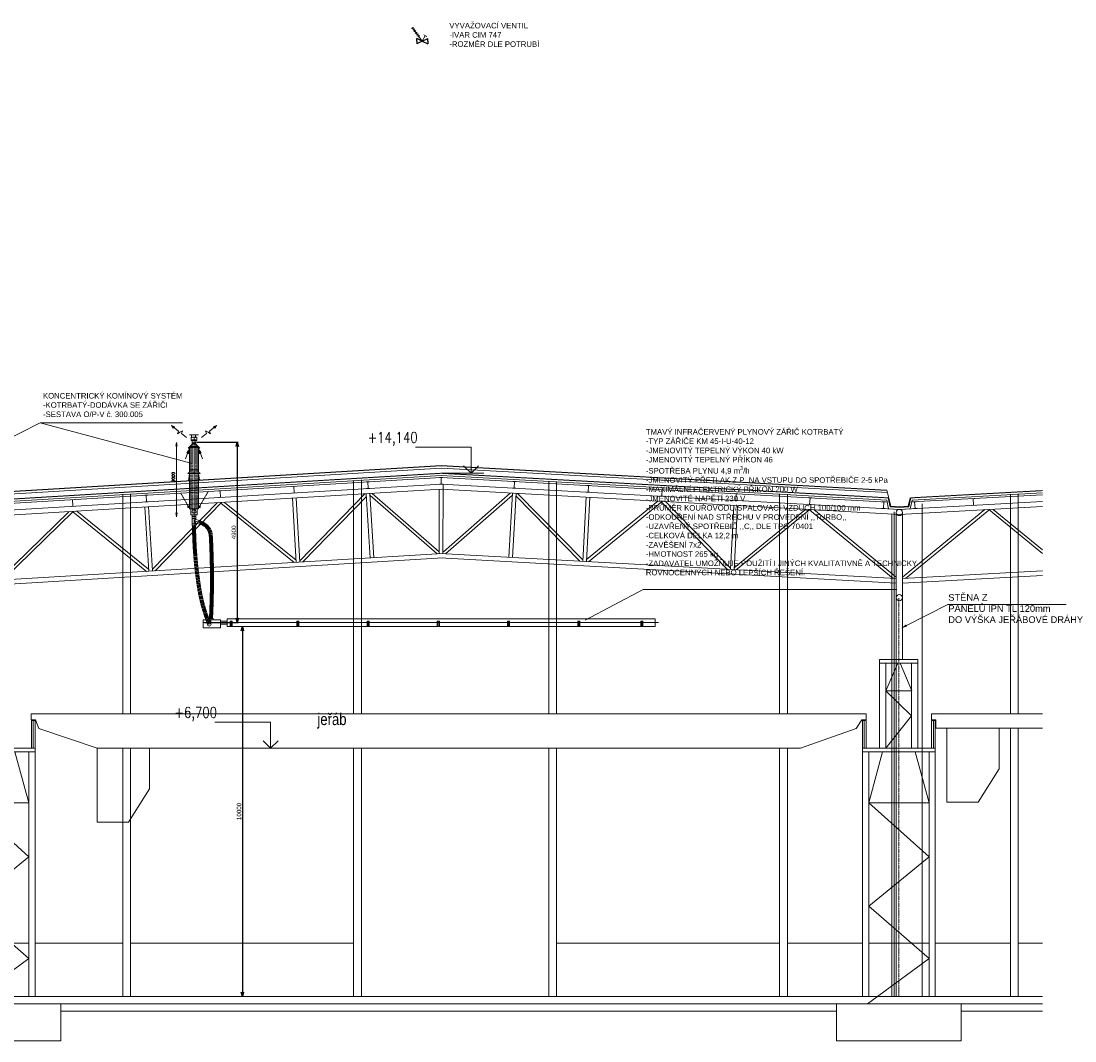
# Model space of a CAD drawing. Header units: millimetres. Extents: x 0 to 1216358, y -266558 to 2852.
# Tile 3 of 76: x 958773 to 987271, y -214319 to -186751. Entities that reach past the tile are written whole.
import ezdxf
from ezdxf.enums import TextEntityAlignment as Align

# ---------------------------------------------------------------- set-up
doc = ezdxf.new("R2018")
doc.units = ezdxf.units.MM
for name, pattern in [('DASHDOT', [1, 0.5, -0.25, 0, -0.25]), ('DASHED', [0.75, 0.5, -0.25]), ('ČÁRKOVANÁ', [19.05, 12.7, -6.35]), ('ČÁRKOVANÁ2', [0.375, 0.25, -0.125])]:
    doc.linetypes.add(name, pattern=pattern)
doc.layers.get('0').update_dxf_attribs({"lineweight": 13})
doc.layers.add('1-UT-POPIS', color=7, linetype='Continuous', lineweight=13)
doc.layers.add('1VZT-POPIS', color=7, linetype='Continuous', lineweight=13)
doc.layers.add('1UT-ARMATURY', color=5, linetype='Continuous')
doc.styles.add('ROMANS', font='romans', dxfattribs={"height": 0.2})
doc.styles.add('SPIRITTXTSTYLE1', font='arial.ttf')
doc.styles.get("Standard").update_dxf_attribs({"font": 'arial.ttf'})
doc.linetypes.add('ZIGZAG', pattern='A,0.00254,-5.08,[131,ltypeshp.shx,S=5.08,R=0,X=-5.08,Y=0],-10.16,[131,ltypeshp.shx,S=5.08,R=180,X=5.08,Y=0],-5.08', length=20.32254)
doc.dimstyles.new('ISO-25', dxfattribs={"dimtxt": 2.5, "dimasz": 2.5, "dimexe": 1.25, "dimexo": 0.625, "dimtad": 1, "dimtxsty": 'Standard', "dimcen": 2.5, "dimadec": 0, "dimazin": 0, "dimtfac": 1, "dimtmove": 0, "dimatfit": 3, "dimfxl": 1, "dimarcsym": 0})

# ---------------------------------------------------------------- blocks, each defined once
blk = doc.blocks.new('sdsdcsdcs')
at = {"ltscale": 15}
blk.add_line((34679, -27274), (22370, -27274), dxfattribs=at)
for p, q in [((34029, -27175), (22459, -27175)), ((22459, -27175), (22459, -27375)), ((32091, -27175), (23526, -27175)), ((32091, -27175), (23526, -27175)), ((32379, -27175), (32116, -27175)), ((32379, -27175), (32116, -27175)), ((34029, -27175), (34029, -27375)), ((34029, -27236), (34209, -27236)), ((34029, -27316), (34209, -27316)), ((34209, -27201), (34679, -27201)), ((34209, -27201), (34209, -27416)), ((34415, -27201), (34415, -27161)), ((34415, -27161), (34527, -27161)), ((34471, -27141), (34471, -27251)), ((34527, -27201), (34527, -27161)), ((34679, -27201), (34679, -27416)), ((34029, -27375), (22459, -27375)), ((34209, -27416), (34679, -27416))]:
    blk.add_line(p, q)
at = {"lineweight": 15}
for p, q in [((22795, -27381), (22795, -27235)), ((22795, -27235), (22850, -27235)), ((22850, -27381), (22850, -27235)), ((24495, -27381), (24495, -27235)), ((24495, -27235), (24550, -27235)), ((24550, -27381), (24550, -27235)), ((26395, -27381), (26395, -27235)), ((26395, -27235), (26450, -27235)), ((26450, -27381), (26450, -27235)), ((28295, -27381), (28295, -27235)), ((28295, -27235), (28350, -27235)), ((28350, -27381), (28350, -27235)), ((30195, -27381), (30195, -27235)), ((30195, -27235), (30250, -27235)), ((30250, -27381), (30250, -27235)), ((32095, -27381), (32095, -27235)), ((32095, -27235), (32150, -27235)), ((32150, -27381), (32150, -27235)), ((33895, -27381), (33895, -27235)), ((33895, -27235), (33950, -27235)), ((33950, -27381), (33950, -27235)), ((22850, -27375), (22795, -27375)), ((22850, -27381), (22795, -27381)), ((24550, -27375), (24495, -27375)), ((24550, -27381), (24495, -27381)), ((26450, -27375), (26395, -27375)), ((26450, -27381), (26395, -27381)), ((28350, -27375), (28295, -27375)), ((28350, -27381), (28295, -27381)), ((30250, -27375), (30195, -27375)), ((30250, -27381), (30195, -27381)), ((32150, -27375), (32095, -27375)), ((32150, -27381), (32095, -27381)), ((33950, -27375), (33895, -27375)), ((33950, -27381), (33895, -27381))]:
    blk.add_line(p, q, dxfattribs=at)
at = {"ltscale": 5}
for p, q in [((22823, -27235), (22823, -27375)), ((24523, -27235), (24523, -27375)), ((26423, -27235), (26423, -27375)), ((28323, -27235), (28323, -27375)), ((30223, -27235), (30223, -27375)), ((32123, -27235), (32123, -27375)), ((33923, -27235), (33923, -27375))]:
    blk.add_line(p, q, dxfattribs=at)
blk = doc.blocks.new('_Open30')
at = {"color": 0, "linetype": 'ByBlock', "lineweight": -2}
for p, q in [((-1, 0.27), (0, 0)), ((0, 0), (-1, -0.27)), ((0, 0), (-1, 0))]:
    blk.add_line(p, q, dxfattribs=at)
blk = doc.blocks.new('*D39')
at = {"layer": '1-UT-POPIS', "color": 0, "lineweight": -2, "ltscale": 0.1, "transparency": 16777216}
blk.add_line((964758, -203233), (964758, -212999), dxfattribs=at)
at = {"layer": 'Defpoints', "color": 0, "ltscale": 0.1, "transparency": 16777216}
for p in [(964758, -203113), (964758, -213119), (964758, -213119)]:
    blk.add_point(p, dxfattribs=at)
at = {"layer": '1-UT-POPIS', "color": 0, "lineweight": -2, "ltscale": 0.1, "transparency": 16777216, "xscale": 120, "yscale": 120, "zscale": 120}
for p, rotation in [((964758, -203113), 90), ((964758, -213119), 270)]:
    blk.add_blockref('_Open30', p, dxfattribs=dict(at, rotation=rotation))
at = {"layer": '1-UT-POPIS', "color": 0, "ltscale": 0.1, "transparency": 16777216, "insert": (964667, -208116), "char_height": 120, "attachment_point": 5, "rotation": 90}
blk.add_mtext('10000', dxfattribs=at)
blk = doc.blocks.new('_OPEN')
at = {"color": 0, "linetype": 'ByBlock'}
for p, q in [((-1, 0.17), (0, 0)), ((0, 0), (-1, -0.17)), ((0, 0), (-1, 0))]:
    blk.add_line(p, q, dxfattribs=at)
blk = doc.blocks.new('*U50')
blk.add_line((-4, -50), (4, 50))
blk = doc.blocks.new('*U51')
at = {"color": 0, "linetype": 'ByBlock', "lineweight": -2, "transparency": 16777216}
for p, rotation in [((956578, -200731), 344.9828245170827), ((956597, -200736), 342.0940794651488), ((956616, -200743), 339.2053344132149), ((956634, -200750), 336.3165893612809), ((956652, -200759), 333.4278443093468), ((956670, -200768), 330.5390992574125), ((956687, -200779), 327.6503542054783), ((956704, -200790), 324.761609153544), ((956720, -200802), 321.8728641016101), ((956735, -200814), 318.9841190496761), ((956750, -200828), 316.0953739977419), ((956764, -200842), 313.2066289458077), ((956777, -200857), 310.3178838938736), ((956790, -200873), 307.4291388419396), ((956802, -200889), 304.5403937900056), ((956813, -200906), 301.6516487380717), ((956823, -200923), 298.7629036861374), ((956832, -200941), 295.8741586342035), ((956840, -200959), 292.9854135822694), ((956847, -200977), 290.0966685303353), ((956854, -200996), 287.2079234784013), ((956859, -201016), 284.3191784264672), ((956864, -201035), 281.4304333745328), ((956867, -201055), 278.5416883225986)]:
    blk.add_blockref('*U50', p, dxfattribs=dict(at, rotation=rotation))
blk = doc.blocks.new('*U52')
at = {"linetype": 'Continuous'}
blk.add_line((-1, 50), (-1, -50), dxfattribs=at)
blk = doc.blocks.new('*U53')
at = {"color": 0, "linetype": 'ByBlock', "lineweight": -2, "transparency": 16777216}
for p, rotation in [((956415, -200819), 270.4471153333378), ((956415, -200839), 270.5494919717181), ((956415, -200859), 270.6518686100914), ((956416, -200879), 270.7542452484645), ((956416, -200899), 270.8566218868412), ((956416, -200919), 270.9589985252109), ((956416, -200939), 271.061375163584), ((956417, -200959), 271.1637518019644), ((956417, -200979), 271.2661284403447), ((956418, -200999), 271.3685050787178), ((956418, -201019), 271.4708817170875), ((956419, -201039), 271.5732583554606), ((956419, -201059), 271.675634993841), ((956420, -201079), 271.7780116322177), ((956421, -201099), 271.8803882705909), ((956421, -201118), 271.9827649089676), ((956422, -201138), 272.0851415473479), ((956423, -201158), 272.1875181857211), ((956424, -201178), 272.2898948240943), ((956424, -201198), 272.3922714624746), ((956425, -201218), 272.4946481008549), ((956426, -201238), 272.5970247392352), ((956427, -201258), 272.6994013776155), ((956428, -201278), 272.8017780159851), ((956429, -201298), 272.9041546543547), ((956430, -201318), 273.0065312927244), ((956431, -201338), 273.1089079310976), ((956432, -201358), 273.2112845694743), ((956433, -201378), 273.3136612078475), ((956434, -201398), 273.4160378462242), ((956436, -201418), 273.5184144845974), ((956437, -201438), 273.6207911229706), ((956438, -201458), 273.7231677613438), ((956440, -201478), 273.8255443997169), ((956441, -201498), 273.9279210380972), ((956442, -201518), 274.0302976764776), ((956444, -201538), 274.1326743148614), ((956445, -201558), 274.2350509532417), ((956447, -201578), 274.337427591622), ((956448, -201598), 274.4398042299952), ((956450, -201618), 274.5421808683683), ((956451, -201638), 274.6445575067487), ((956453, -201658), 274.7469341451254), ((956455, -201677), 274.8493107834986), ((956456, -201697), 274.9516874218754), ((956458, -201717), 275.0540640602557), ((956460, -201737), 275.1564406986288), ((956462, -201757), 275.258817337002), ((956464, -201777), 275.3611939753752), ((956465, -201797), 275.4635706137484), ((956467, -201817), 275.565947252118), ((956469, -201837), 275.6683238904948), ((956471, -201857), 275.7707005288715), ((956473, -201877), 275.8730771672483), ((956475, -201896), 275.975453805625), ((956477, -201916), 276.0778304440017), ((956480, -201936), 276.1802070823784), ((956482, -201956), 276.2825837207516), ((956484, -201976), 276.3849603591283), ((956486, -201996), 276.4873369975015), ((956489, -202016), 276.5897136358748), ((956491, -202036), 276.6920902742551), ((956493, -202055), 276.7944669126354), ((956496, -202075), 276.8968435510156), ((956498, -202095), 276.9992201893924), ((956500, -202115), 277.1015968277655), ((956503, -202135), 277.2039734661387), ((956505, -202155), 277.3063501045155), ((956508, -202175), 277.4087267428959), ((956511, -202194), 277.5111033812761), ((956513, -202214), 277.6134800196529), ((956516, -202234), 277.7158566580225), ((956519, -202254), 277.8182332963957), ((956521, -202274), 277.9206099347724), ((956524, -202293), 278.0229865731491), ((956527, -202313), 278.1253632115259), ((956530, -202333), 278.2277398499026), ((956533, -202353), 278.3301164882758), ((956536, -202373), 278.4324931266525), ((956539, -202392), 278.5348697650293), ((956542, -202412), 278.6372464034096), ((956545, -202432), 278.7396230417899), ((956548, -202452), 278.8419996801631), ((956551, -202471), 278.9443763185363), ((956554, -202491), 279.0467529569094), ((956557, -202511), 279.1491295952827), ((956560, -202531), 279.251506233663), ((956563, -202550), 279.3538828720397), ((956567, -202570), 279.4562595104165), ((956570, -202590), 279.5586361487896), ((956573, -202610), 279.6610127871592), ((956577, -202629), 279.7633894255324), ((956580, -202649), 279.8657660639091), ((956584, -202669), 279.9681427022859)]:
    blk.add_blockref('*U52', p, dxfattribs=dict(at, rotation=rotation))
blk = doc.blocks.new('*U54')
at = {"ltscale": 0.1}
blk.add_line((-2, -50), (2, 50), dxfattribs=at)
blk = doc.blocks.new('*U55')
at = {"color": 0, "linetype": 'ByBlock', "lineweight": -2, "transparency": 16777216}
for p, rotation in [((963618, -202245), 281.6962278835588), ((963622, -202264), 281.9384369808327), ((963626, -202284), 282.1806460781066), ((963630, -202303), 282.4228551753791), ((963635, -202323), 282.6650642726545), ((963639, -202342), 282.9072733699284), ((963644, -202362), 283.1494824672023), ((963648, -202381), 283.3916915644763), ((963653, -202401), 283.6339006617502), ((963658, -202420), 283.8761097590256), ((963662, -202440), 284.1183188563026), ((963667, -202459), 284.3605279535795), ((963672, -202478), 284.6027370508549), ((963677, -202498), 284.8449461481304), ((963683, -202517), 285.0871552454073), ((963688, -202536), 285.3293643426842), ((963693, -202556), 285.5715734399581), ((963699, -202575), 285.813782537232), ((963704, -202594), 286.055991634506), ((963710, -202613), 286.2982007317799), ((963715, -202633), 286.5404098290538), ((963721, -202652), 286.7826189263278), ((963727, -202671), 287.0248280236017), ((963733, -202690), 287.2670371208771), ((963739, -202709), 287.5092462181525), ((963745, -202728), 287.7514553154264), ((963751, -202747), 287.9936644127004), ((963757, -202766), 288.2358735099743), ((963763, -202785), 288.4780826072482), ((963770, -202804), 288.7202917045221), ((963776, -202823), 288.9625008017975), ((963783, -202842), 289.2047098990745), ((963789, -202861), 289.44691899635), ((963796, -202880), 289.6891280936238), ((963803, -202898), 289.9313371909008), ((963810, -202917), 290.1735462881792), ((963817, -202936), 290.4157553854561), ((963824, -202955), 290.6579644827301), ((963831, -202973), 290.9001735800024), ((963838, -202992), 291.1423826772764), ((963845, -203011), 291.3845917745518), ((963853, -203029), 291.6268008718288), ((963860, -203048), 291.8690099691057)]:
    blk.add_blockref('*U54', p, dxfattribs=dict(at, rotation=rotation))
blk = doc.blocks.new('*U56')
at = {"ltscale": 0.1}
blk.add_line((1, -50), (-1, 50), dxfattribs=at)
blk = doc.blocks.new('*U57')
at = {"color": 0, "linetype": 'ByBlock', "lineweight": -2, "transparency": 16777216}
for p, rotation in [((963902, -200632), 273.1715683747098), ((963903, -200652), 273.1184600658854), ((963904, -200672), 273.0653517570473), ((963905, -200692), 273.012243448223), ((963906, -200712), 272.9591351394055), ((963907, -200732), 272.906026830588), ((963908, -200751), 272.8529185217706), ((963909, -200771), 272.7998102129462), ((963910, -200791), 272.7467019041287), ((963911, -200811), 272.6935935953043), ((963912, -200831), 272.6404852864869), ((963913, -200851), 272.5873769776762), ((963914, -200871), 272.5342686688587), ((963914, -200891), 272.4811603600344), ((963915, -200911), 272.42805205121), ((963916, -200931), 272.3749437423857), ((963917, -200951), 272.3218354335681), ((963918, -200971), 272.2687271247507), ((963918, -200991), 272.2156188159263), ((963919, -201011), 272.1625105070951), ((963920, -201031), 272.1094021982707), ((963921, -201051), 272.0562938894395), ((963921, -201071), 272.0031855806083), ((963922, -201091), 271.950077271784), ((963923, -201111), 271.8969689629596), ((963923, -201131), 271.8438606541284), ((963924, -201151), 271.7907523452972), ((963925, -201171), 271.7376440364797), ((963925, -201191), 271.6845357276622), ((963926, -201211), 271.631427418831), ((963926, -201231), 271.5783191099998), ((963927, -201251), 271.5252108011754), ((963928, -201271), 271.472102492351), ((963928, -201291), 271.4189941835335), ((963928, -201311), 271.3658858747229), ((963929, -201331), 271.3127775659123), ((963929, -201351), 271.2596692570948), ((963930, -201371), 271.2065609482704), ((963930, -201391), 271.1534526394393), ((963931, -201411), 271.1003443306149), ((963931, -201431), 271.0472360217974), ((963931, -201451), 270.9941277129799), ((963932, -201471), 270.9410194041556), ((963932, -201491), 270.8879110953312), ((963932, -201511), 270.8348027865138), ((963933, -201531), 270.7816944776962), ((963933, -201551), 270.7285861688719), ((963933, -201571), 270.6754778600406), ((963933, -201591), 270.6223695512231), ((963934, -201611), 270.5692612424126), ((963934, -201631), 270.516152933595), ((963934, -201651), 270.4630446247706), ((963934, -201671), 270.4099363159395), ((963934, -201691), 270.3568280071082), ((963934, -201711), 270.3037196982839), ((963934, -201731), 270.2506113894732), ((963935, -201751), 270.1975030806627), ((963934, -201931), 269.7195283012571), ((963934, -201951), 269.666419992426), ((963934, -201971), 269.6133116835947), ((963934, -201991), 269.5602033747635), ((963934, -202011), 269.5070950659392), ((963934, -202031), 269.4539867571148), ((963933, -202051), 269.4008784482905), ((963935, -201771), 270.144394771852), ((963935, -201791), 270.0912864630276), ((963935, -201811), 270.0381781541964), ((963935, -201831), 269.9850698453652), ((963935, -201851), 269.9319615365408), ((963935, -201871), 269.8788532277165), ((963935, -201891), 269.825744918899), ((963934, -201911), 269.7726366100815), ((963929, -202311), 268.7104704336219), ((963929, -202331), 268.6573621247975), ((963930, -202271), 268.8166870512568), ((963930, -202291), 268.7635787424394), ((963931, -202211), 268.9760119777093), ((963931, -202231), 268.9229036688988), ((963930, -202251), 268.8697953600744), ((963932, -202151), 269.1353369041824), ((963932, -202171), 269.0822285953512), ((963932, -202191), 269.0291202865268), ((963933, -202071), 269.3477701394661), ((963933, -202091), 269.2946618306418), ((963933, -202111), 269.2415535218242), ((963932, -202131), 269.1884452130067), ((963920, -202611), 267.913845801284), ((963921, -202591), 267.9669541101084), ((963922, -202571), 268.0200624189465), ((963923, -202531), 268.126279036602), ((963922, -202551), 268.0731707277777), ((963924, -202491), 268.232495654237), ((963924, -202511), 268.1793873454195), ((963925, -202471), 268.2856039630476), ((963926, -202431), 268.3918205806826), ((963926, -202451), 268.3387122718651), ((963927, -202391), 268.4980371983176), ((963927, -202411), 268.4449288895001), ((963928, -202351), 268.6042538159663), ((963928, -202371), 268.5511455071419), ((963908, -202891), 267.1703294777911), ((963909, -202871), 267.2234377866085), ((963910, -202851), 267.2765460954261), ((963911, -202831), 267.3296544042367), ((963912, -202811), 267.3827627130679), ((963913, -202791), 267.4358710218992), ((963914, -202771), 267.4889793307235), ((963915, -202751), 267.542087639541), ((963916, -202731), 267.5951959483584), ((963917, -202691), 267.7014125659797), ((963916, -202711), 267.648304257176), ((963918, -202671), 267.7545208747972), ((963919, -202651), 267.8076291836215), ((963920, -202631), 267.8607374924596)]:
    blk.add_blockref('*U56', p, dxfattribs=dict(at, rotation=rotation))
blk = doc.blocks.new('*D58')
at = {"layer": '1-UT-POPIS', "color": 0, "lineweight": -2, "ltscale": 0.1, "transparency": 16777216}
for p, q in [((963528, -198133), (964648, -198133)), ((964618, -198253), (964618, -202891)), ((963730, -203011), (964648, -203011))]:
    blk.add_line(p, q, dxfattribs=at)
at = {"layer": 'Defpoints', "color": 0, "ltscale": 0.1, "transparency": 16777216}
for p in [(963498, -198133), (963700, -203011), (964618, -203011)]:
    blk.add_point(p, dxfattribs=at)
at = {"layer": '1-UT-POPIS', "color": 0, "lineweight": -2, "ltscale": 0.1, "transparency": 16777216, "xscale": 120, "yscale": 120, "zscale": 120}
for p, rotation in [((964618, -198133), 90), ((964618, -203011), 270)]:
    blk.add_blockref('_Open30', p, dxfattribs=dict(at, rotation=rotation))
at = {"layer": '1-UT-POPIS', "color": 0, "ltscale": 0.1, "transparency": 16777216, "insert": (964527, -200572), "char_height": 120, "attachment_point": 5, "rotation": 90}
blk.add_mtext('4900', dxfattribs=at)
blk = doc.blocks.new('*U34')
at = {"color": 0, "linetype": 'ByBlock', "lineweight": -2}
blk.add_line((-3, 0), (7, 0), dxfattribs=at)
for points in [[(0, 0), (0, 6.12), (0, 6.12), (13, 6.12)], [(-1.75, 1.75), (0, 0), (1.75, 1.75)]]:
    blk.add_lwpolyline(points, dxfattribs=at)
at = {"color": 0, "linetype": 'ByBlock', "lineweight": -2, "style": 'ROMANS', "width": 0.8}
blk.add_attdef('VYSKA', text='', height=2.5, dxfattribs=at).set_placement((12.5, 9.62), align=Align.TOP_RIGHT)
at = {"color": 0, "linetype": 'ByBlock', "lineweight": -2, "width": 0.8, "flags": 104}
blk.add_attdef('POPIS', text='', height=2.5, dxfattribs=at).set_placement((12.5, 5.12), align=Align.TOP_LEFT)
blk = doc.blocks.new('SDCSDCSDC')
at = {"color": 8}
for p, q in [((943730, -230711), (913323, -232539)), ((943730, -230721), (913423, -232543)), ((943730, -230781), (913423, -232603)), ((943732, -230721), (955789, -231384)), ((943732, -230781), (955803, -231445)), ((943733, -230711), (955786, -231374)), ((943730, -230921), (914543, -232676)), ((943730, -230984), (914543, -232739)), ((943731, -231034), (914543, -232789)), ((943725, -230921), (955836, -231587)), ((943730, -230921), (955815, -231586)), ((943730, -230984), (955778, -231647)), ((943731, -231034), (955790, -231698)), ((913853, -233011), (943731, -231214)), ((913933, -233146), (943731, -231354)), ((943681, -231358), (943677, -233096)), ((943681, -231214), (943681, -231217)), ((943731, -231214), (956123, -231896)), ((943731, -231354), (956123, -232036)), ((943781, -231214), (943777, -233090)), ((955786, -231374), (955888, -231813)), ((959991, -231390), (956432, -231586)), ((939709, -231596), (939813, -233329)), ((939809, -231590), (939913, -233323)), ((941663, -231479), (939911, -233284)), ((941710, -231546), (939989, -233318)), ((941706, -231476), (941810, -233209)), ((941805, -231470), (941910, -233203)), ((941807, -231524), (943621, -233100)), ((941865, -231469), (943677, -233042)), ((945598, -231459), (943794, -233042)), ((945656, -231514), (943850, -233099)), ((945657, -231460), (945562, -233193)), ((945757, -231466), (945662, -233199)), ((945753, -231535), (947483, -233298)), ((945799, -231468), (947561, -233264)), ((947654, -231570), (947559, -233303)), ((947754, -231576), (947659, -233308)), ((949592, -231676), (947662, -233254)), ((949710, -231683), (947718, -233311)), ((949793, -231687), (951555, -233483)), ((955778, -231647), (955832, -231880)), ((955815, -231586), (955872, -231832)), ((956123, -231896), (959991, -231683)), ((956359, -231813), (956412, -231581)), ((956375, -231832), (956432, -231586)), ((956415, -231880), (956469, -231647)), ((959991, -231503), (956457, -231697)), ((959991, -231453), (956469, -231647)), ((931824, -233753), (933659, -231960)), ((931885, -233805), (933781, -231953)), ((933771, -231962), (935762, -233572)), ((933879, -231947), (935817, -233514)), ((935716, -231836), (935821, -233568)), ((935816, -231830), (935920, -233562)), ((937671, -231719), (935918, -233524)), ((937789, -231712), (935996, -233558)), ((937772, -231729), (939754, -233332)), ((937872, -231707), (939810, -233274)), ((949692, -231698), (951477, -233518)), ((951648, -231789), (951553, -233522)), ((951748, -231795), (951653, -233527)), ((953586, -231896), (951656, -233473)), ((953704, -231903), (951712, -233531)), ((955957, -233764), (953697, -231915)), ((956038, -233727), (953808, -231903)), ((955832, -231880), (956123, -231896)), ((955872, -231832), (956123, -231846)), ((955888, -231813), (956123, -231826)), ((956123, -231826), (956359, -231813)), ((956123, -232036), (959991, -231823)), ((956123, -231846), (956375, -231832)), ((956123, -231896), (956415, -231880)), ((956203, -233727), (958433, -231903)), ((956284, -233764), (958545, -231915)), ((958538, -231903), (959991, -233090)), ((958655, -231896), (959991, -232987)), ((955918, -245065), (955918, -232020)), ((956038, -231981), (956038, -235955)), ((956038, -231981), (956038, -235955)), ((956038, -231981), (956038, -235955)), ((956038, -245065), (956038, -232053)), ((956208, -231981), (956208, -235955)), ((956208, -231981), (956208, -235955)), ((956208, -231981), (956208, -235955)), ((931763, -233812), (943777, -233090)), ((956038, -233768), (943694, -233090)), ((931763, -233933), (943777, -233210)), ((956038, -233889), (943695, -233211)), ((956203, -233768), (959991, -233560)), ((956203, -233889), (959991, -233681)), ((956619, -235955), (955588, -235955)), ((955588, -235955), (955588, -238355)), ((956619, -235955), (956619, -238355)), ((956619, -236055), (955588, -236055)), ((955758, -236801), (956076, -236055)), ((955758, -236055), (955758, -238355)), ((956457, -236801), (956140, -236055)), ((956449, -236055), (956449, -238355)), ((956449, -237477), (955758, -236801)), ((955758, -236801), (956449, -236801)), ((955223, -237427), (932647, -237427)), ((932647, -237427), (932647, -237589)), ((932647, -237589), (932765, -237589)), ((932648, -237605), (932648, -238355)), ((932748, -237605), (932748, -238355)), ((932765, -237589), (932848, -237820)), ((954953, -237819), (955105, -237589)), ((955105, -237589), (955223, -237589)), ((955123, -237605), (955123, -238355)), ((955223, -237589), (955223, -237427)), ((955223, -237605), (955223, -238355)), ((955758, -238355), (956449, -237477)), ((959991, -237427), (956992, -237427)), ((956992, -237427), (956992, -237589)), ((956992, -237589), (957110, -237589)), ((956993, -237605), (956993, -238355)), ((957093, -237605), (957093, -238355)), ((957110, -237589), (957110, -237812)), ((932848, -237820), (934426, -238355)), ((953444, -238355), (954953, -237819)), ((957110, -237812), (959991, -237812)), ((957404, -237812), (957404, -239812)), ((958816, -238911), (958816, -237812)), ((932748, -238355), (930778, -238355)), ((932748, -238455), (930778, -238455)), ((932578, -239831), (932206, -238455)), ((932578, -245004), (932578, -238455)), ((932748, -245004), (932748, -238355)), ((934426, -238355), (934426, -240355)), ((934426, -238355), (953444, -238355)), ((935839, -239454), (935839, -238355)), ((957093, -238355), (955123, -238355)), ((955123, -245004), (955123, -238355)), ((957093, -238455), (955123, -238455)), ((955293, -239831), (955665, -238455)), ((955293, -245004), (955293, -238455)), ((956923, -239831), (956551, -238455)), ((956923, -245004), (956923, -238455)), ((957093, -245004), (957093, -238355)), ((958252, -239812), (958816, -238911)), ((935274, -240355), (935839, -239454)), ((932578, -239831), (930948, -239831)), ((932578, -241285), (930948, -239831)), ((930948, -239831), (932578, -239831)), ((956923, -239831), (955293, -239831)), ((956923, -241285), (955293, -239831)), ((955293, -239831), (956923, -239831)), ((957404, -239812), (958252, -239812)), ((934426, -240355), (935274, -240355)), ((930948, -242625), (932578, -241285)), ((955293, -242625), (956923, -241285)), ((932578, -244035), (930948, -242625)), ((956923, -244035), (955293, -242625)), ((930948, -243625), (932578, -243625)), ((932748, -243625), (935123, -243625)), ((935333, -243625), (941363, -243625)), ((946643, -243625), (946643, -245065)), ((946853, -243625), (952883, -243625)), ((953093, -243625), (955123, -243625)), ((955293, -243625), (956923, -243625)), ((957093, -243625), (959123, -243625)), ((959333, -243625), (959991, -243625)), ((941573, -243715), (941573, -245065)), ((930911, -245265), (932578, -244035)), ((955256, -245265), (956923, -244035)), ((959991, -245065), (913753, -245065)), ((932578, -245065), (932578, -245004)), ((932748, -245065), (932748, -245004)), ((955123, -245065), (955123, -245004)), ((955293, -245065), (955293, -245004)), ((956923, -245065), (956923, -245004)), ((957093, -245065), (957093, -245004)), ((959991, -245265), (912778, -245265)), ((933448, -245265), (933448, -246265)), ((954423, -245265), (954423, -246265)), ((957793, -245265), (957793, -246265)), ((954423, -245465), (933448, -245465)), ((959991, -245465), (957793, -245465)), ((933448, -246265), (930078, -246265)), ((957793, -246265), (954423, -246265))]:
    blk.add_line(p, q, dxfattribs=at)
at = {"color": 8, "linetype": 'ČÁRKOVANÁ'}
for p, q in [((943730, -230921), (914543, -232676)), ((943730, -230921), (955815, -231586)), ((959991, -231390), (956432, -231586))]:
    blk.add_line(p, q, dxfattribs=at)
at = {"color": 8, "linetype": 'Continuous'}
for p, q in [((941363, -231113), (941363, -237427)), ((941573, -231101), (941573, -237427)), ((946643, -231131), (946643, -237427)), ((946853, -231143), (946853, -237427)), ((935123, -231489), (935123, -237427)), ((935333, -231476), (935333, -237427)), ((952883, -231475), (952883, -237427)), ((953093, -231486), (953093, -237427)), ((959123, -231488), (959123, -237427)), ((959333, -231476), (959333, -237427)), ((959123, -237812), (959123, -245063)), ((959333, -237812), (959333, -245063)), ((935123, -238355), (935123, -245065)), ((935333, -238355), (935333, -245065)), ((941363, -238355), (941363, -245063)), ((941573, -238355), (941573, -245063)), ((946643, -238355), (946643, -245063)), ((946853, -238355), (946853, -245063)), ((952883, -238355), (952883, -245063)), ((953093, -238355), (953093, -245063))]:
    blk.add_line(p, q, dxfattribs=at)
at = {"color": 8, "linetype": 'ZIGZAG'}
blk.add_line((955978, -245065), (955978, -231960), dxfattribs=at)
at = {"color": 8, "lineweight": 18}
blk.add_line((956739, -245065), (956739, -231750), dxfattribs=at)
at = {"color": 8, "linetype": 'DASHDOT'}
for p, q in [((956108, -245004), (956108, -234299)), ((956108, -245004), (956108, -234299)), ((956108, -245065), (956108, -245004)), ((956108, -245065), (956108, -245004))]:
    blk.add_line(p, q, dxfattribs=at)
at = {"color": 8, "linetype": 'ByBlock', "lineweight": -2}
blk.add_line((957434, -234465), (957442, -234465), dxfattribs=at)
at = {"color": 8}
for points in [[(943686, -231034), (943776, -231034)], [(943731, -231034), (943731, -231214)], [(937707, -231396), (937797, -231391)], [(937752, -231394), (937763, -231573)], [(939703, -231276), (939793, -231271)], [(939748, -231274), (939759, -231453)], [(941700, -231156), (941790, -231151)], [(941711, -231336), (941801, -231331)], [(941745, -231154), (941756, -231333)], [(943686, -231214), (943776, -231214)], [(945751, -231326), (945661, -231321)], [(945762, -231146), (945672, -231141)], [(945717, -231144), (945706, -231323)], [(947759, -231256), (947669, -231251)], [(947714, -231253), (947703, -231433)], [(949756, -231366), (949666, -231361)], [(949711, -231363), (949700, -231543)], [(933714, -231636), (933804, -231631)], [(933759, -231634), (933770, -231813)], [(935711, -231516), (935801, -231511)], [(935722, -231696), (935811, -231691)], [(935756, -231514), (935766, -231693)], [(937718, -231576), (937808, -231571)], [(939714, -231456), (939804, -231451)], [(947748, -231436), (947658, -231430)], [(949745, -231546), (949655, -231540)], [(951742, -231655), (951652, -231650)], [(951753, -231476), (951663, -231470)], [(951708, -231473), (951697, -231653)], [(953750, -231586), (953660, -231580)], [(953705, -231583), (953694, -231763)], [(955747, -231696), (955657, -231690)], [(956489, -231696), (956579, -231690)], [(958072, -231608), (958162, -231604)], [(958127, -231786), (958117, -231606)], [(933725, -231816), (933815, -231811)], [(953739, -231765), (953649, -231760)], [(955736, -231875), (955646, -231870)], [(955702, -231693), (955691, -231873)], [(956500, -231875), (956590, -231870)], [(956534, -231693), (956545, -231873)], [(958082, -231788), (958172, -231783)], [(932748, -237605), (932648, -237605)], [(932698, -238355), (932698, -237605)], [(955223, -237605), (955123, -237605)], [(955173, -238355), (955173, -237605)], [(957093, -237605), (956993, -237605)], [(957043, -238355), (957043, -237605)], [(932748, -238355), (932648, -238355)], [(955223, -238355), (955123, -238355)], [(957093, -238355), (956993, -238355)]]:
    blk.add_lwpolyline(points, dxfattribs=at)
at = {"color": 8, "linetype": 'ByBlock', "lineweight": -2}
for points in [[(956316, -235034), (957434, -234465)], [(957442, -234465), (960632, -234465)]]:
    blk.add_lwpolyline(points, dxfattribs=at)
at = {"color": 8}
for centre in [(956123, -231981), (956123, -234281)]:
    blk.add_circle(centre, 85, dxfattribs=at)
blk.add_solid([(956329, -235060), (956155, -235115), (956302, -235007)], dxfattribs=at)
ref = blk.add_blockref('*U34', (944541, -230921), dxfattribs=dict(at, xscale=-115.8301158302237, yscale=115.8301158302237, zscale=115.8301158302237))
ref.add_attrib('VYSKA', '+14,140', dxfattribs={"color": 0, "linetype": 'ByBlock', "lineweight": -2, "height": 289.6, "style": 'ROMANS', "width": 0.8}).set_placement((943093, -229806), align=Align.TOP_RIGHT)
lines = blk.add_mtext('\\W0.8000;', dxfattribs={"color": 0, "linetype": 'ByBlock', "lineweight": -2, "insert": (943093, -230327), "char_height": 2.5, "attachment_point": 1})
ref.add_attrib('POPIS', '', (943093, -230327), dxfattribs={"flags": 104}).embed_mtext(lines)
ref = blk.add_blockref('*U34', (939118, -238355), dxfattribs=dict(at, xscale=-115.8301158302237, yscale=115.8301158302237, zscale=115.8301158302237))
ref.add_attrib('VYSKA', '+6,700', dxfattribs={"color": 0, "linetype": 'ByBlock', "lineweight": -2, "height": 289.6, "style": 'ROMANS', "width": 0.8}).set_placement((937670, -237240), align=Align.TOP_RIGHT)
lines = blk.add_mtext('\\W0.8000;', dxfattribs={"color": 0, "linetype": 'ByBlock', "lineweight": -2, "insert": (937670, -237762), "char_height": 2.5, "attachment_point": 1})
ref.add_attrib('POPIS', '', (937670, -237762), dxfattribs={"flags": 104}).embed_mtext(lines)
at = {"color": 8, "width": 0.8}
blk.add_text('jeřáb', height=316.7, dxfattribs=at).set_placement((940384, -237728))
at = {"color": 8, "insert": (957444, -234187), "char_height": 180, "attachment_point": 1}
blk.add_mtext('STĚNA Z\\PPANELŮ IPN TL.120mm\\PDO VÝŠKA JEŘÁBOVÉ DRÁHY ', dxfattribs=at)

msp = doc.modelspace()

# ---------------------------------------------------------------- linework, layer by layer
at = {"lineweight": 20}
for p, q in [((963026.4, -197833.7), (962842.1, -197686.3)), ((962842.1, -197686.3), (962926.9, -197715)), ((962842.1, -197686.3), (962888.8, -197762.7)), ((963872.3, -197833.7), (964056.6, -197686.3)), ((964056.6, -197686.3), (963971.8, -197715)), ((964056.6, -197686.3), (964009.9, -197762.7)), ((962999.1, -197910.4), (963026.4, -197833.7)), ((963067.9, -197866.8), (962999.1, -197910.4)), ((963067.9, -197866.8), (963136.7, -197823.2)), ((963109.3, -197899.9), (963136.7, -197823.2)), ((963248.3, -198011.1), (963109.3, -197899.9)), ((963650.4, -198011.1), (963789.5, -197899.9)), ((963830.9, -197866.8), (963762.1, -197823.2)), ((963789.5, -197899.9), (963762.1, -197823.2)), ((963830.9, -197866.8), (963899.7, -197910.4)), ((963899.7, -197910.4), (963872.3, -197833.7)), ((963221.2, -198587.4), (963311.3, -198341.3)), ((963311.3, -198341.3), (963253, -198428.1)), ((963311.3, -198341.3), (963299.8, -198445.2)), ((963587.5, -198341.3), (963598.9, -198445.2)), ((963587.5, -198341.3), (963645.8, -198428.1)), ((963677.5, -198587.4), (963587.5, -198341.3))]:
    msp.add_line(p, q, dxfattribs=at)
at = {"linetype": 'Continuous'}
for p, q in [((963574.4, -197934.4), (963324.4, -197934.4)), ((963574.4, -197934.4), (963324.4, -197934.4)), ((963574.4, -197934.4), (963324.4, -197934.4)), ((963574.4, -197934.4), (963324.4, -197934.4)), ((963369.4, -198084.8), (963369.4, -197999.4)), ((963529.4, -197999.4), (963369.4, -197999.4)), ((963378.3, -198016.6), (963378.3, -197934.1)), ((963494.1, -198016.8), (963494.1, -197934.3)), ((963494.1, -198016.8), (963494.1, -197934.3)), ((963494.1, -198016.8), (963494.1, -197934.3)), ((963494.1, -198016.8), (963494.1, -197934.3)), ((963529.4, -198084.8), (963529.4, -197999.4)), ((963529.4, -198084.8), (963529.4, -197999.4)), ((963529.4, -198084.8), (963529.4, -197999.4)), ((963529.4, -198084.8), (963529.4, -197999.4)), ((963399.4, -198184.4), (963291.3, -198292.8)), ((963361.9, -198274.4), (963324.4, -198274.4)), ((963399.4, -198254.4), (963361.9, -198254.4)), ((963361.9, -198254.4), (963361.9, -198274.4)), ((963529.4, -198084.8), (963369.4, -198084.8)), ((963499.4, -198069), (963399.4, -198069)), ((963499.4, -198069), (963399.4, -198069)), ((963499.4, -198069), (963399.4, -198069)), ((963499.4, -198069), (963399.4, -198069)), ((963499.4, -198069), (963399.4, -198069)), ((963399.4, -198184.4), (963399.4, -198069)), ((963499.4, -198184.4), (963399.4, -198184.4)), ((963399.4, -198184.4), (963399.4, -198254.4)), ((963499.4, -198184.4), (963499.4, -198069)), ((963607.5, -198292.8), (963499.4, -198184.4)), ((963499.4, -198184.4), (963499.4, -198254.4)), ((963536.9, -198254.4), (963499.4, -198254.4)), ((963536.9, -198254.4), (963536.9, -198274.4)), ((963574.4, -198274.4), (963536.9, -198274.4)), ((963574.4, -199861), (963574.4, -199901)), ((963499.3, -200144.5), (963399.3, -200144.5)), ((963399.3, -200144.5), (963399.3, -200394.5)), ((963499.3, -200144.5), (963399.3, -200144.5)), ((963499.3, -200341.5), (963399.3, -200341.5)), ((963399.3, -200341.5), (963399.3, -200394.5)), ((963499.3, -200144.5), (963499.4, -200225.2)), ((963499.3, -200327), (963499.3, -200394.5)), ((963499.3, -200341.5), (963499.3, -200394.5)), ((963399.3, -200394.5), (963499.3, -200394.5)), ((963433.7, -200394.5), (963433.7, -200419.5)), ((963464.8, -200419.5), (963433.7, -200419.5)), ((963464.8, -200394.5), (963464.8, -200419.5))]:
    msp.add_line(p, q, dxfattribs=at)
for p, q in [((963449.4, -197999.4), (963449.3, -198942.9)), ((962979, -200048.1), (962979, -198244.5)), ((963291.3, -198292.8), (963311.5, -198292.8)), ((963322.6, -198164.2), (963322.6, -198163.3)), ((963324.4, -198847.3), (963324.4, -198274.4)), ((963574.4, -198847.3), (963574.4, -198274.4)), ((963607.5, -198292.8), (963589.2, -198292.8)), ((963324.4, -198942.8), (963324.4, -198830.8)), ((963574.4, -198883), (963324.4, -198883)), ((963574.4, -198942.9), (963574.4, -198830.8)), ((962928.2, -199048.1), (962930.7, -199047.7)), ((963297.6, -199174.6), (963262.3, -199176.7)), ((963324.4, -198942.8), (963284.4, -198982.7)), ((963614.4, -198982.8), (963284.4, -198982.8)), ((963324.4, -198992.5), (963297.6, -199174.9)), ((963589.4, -198982.8), (963309.4, -198982.8)), ((963589.4, -198982.8), (963309.4, -198982.8)), ((963574.4, -198942.9), (963324.4, -198942.8)), ((963324.4, -199932.1), (963324.4, -198982.8)), ((963549.4, -198942.9), (963349.4, -198942.8)), ((963549.4, -198942.9), (963349.4, -198942.8)), ((963614.4, -198982.8), (963574.4, -198942.9)), ((963574.4, -199932.1), (963574.4, -198982.8)), ((963598.8, -199156.5), (963574.4, -198992.5)), ((963633.7, -199154.4), (963598.8, -199156.5)), ((963284.4, -199861), (963284.4, -199901)), ((963284.4, -199861), (963324.4, -199861)), ((963284.4, -199901), (963324.4, -199901)), ((963361.9, -199932.1), (963324.4, -199932.1)), ((963361.9, -199932.1), (963361.9, -200052.1)), ((963361.9, -200102.1), (963361.9, -200052.1)), ((963399.4, -200002.1), (963399.4, -200041.3)), ((963499.4, -200041.3), (963399.4, -200041.3)), ((963499.4, -200002.1), (963499.4, -200041.3)), ((963574.4, -199932.1), (963536.9, -199932.1)), ((963536.9, -199932.1), (963536.9, -200102.1)), ((963614.4, -199861), (963574.4, -199861)), ((963614.4, -199861), (963574.4, -199861)), ((963614.4, -199901), (963574.4, -199901)), ((963614.4, -199901), (963574.4, -199901)), ((963614.4, -199861), (963614.4, -199901)), ((963614.4, -199861), (963614.4, -199901)), ((963399.3, -200102.1), (963361.9, -200102.1)), ((963399.3, -200102.1), (963399.3, -200144.5)), ((963499.3, -200194.5), (963399.3, -200194.5)), ((963499.4, -200225.2), (963449.3, -200263.6)), ((963499.3, -200327), (963449.3, -200263.6)), ((963499.3, -200082.6), (963499.3, -200082.7)), ((963536.9, -200102.1), (963499.3, -200102.1)), ((963499.3, -200102.1), (963499.3, -200144.5)), ((963595.6, -200354.5), (963499.3, -200327)), ((963621.5, -200257.9), (963499.4, -200225.2)), ((963635.7, -200262.8), (963621.5, -200257.9)), ((963601.4, -200356.7), (963595.6, -200354.5))]:
    msp.add_line(p, q)
at = {"linetype": 'ČÁRKOVANÁ2', "ltscale": 80}
for p, q in [((963361.9, -198254.4), (963361.8, -198942.8)), ((963399.3, -198942.8), (963399.4, -198188.6)), ((963499.3, -198942.8), (963499.4, -198188.6)), ((963536.9, -198254.4), (963536.8, -198942.9)), ((963361.9, -199953.3), (963361.9, -198982.8)), ((963399.3, -198982.8), (963399.3, -199932.1)), ((963499.3, -198982.8), (963499.3, -199932.1)), ((963536.9, -198982.8), (963536.9, -200102.1))]:
    msp.add_line(p, q, dxfattribs=at)
at = {"color": 4}
for p, q in [((963536.9, -198274.4), (963361.9, -198274.4)), ((963499.4, -198254.4), (963399.4, -198254.4)), ((963536.9, -199932.1), (963361.9, -199932.1)), ((963499.3, -200102.1), (963399.3, -200102.1)), ((963399.3, -200194.5), (963499.3, -200194.5))]:
    msp.add_line(p, q, dxfattribs=at)
at = {"linetype": 'Continuous', "lineweight": 25}
msp.add_line((963497.6, -198164.4), (963397.6, -198164.4), dxfattribs=at)
at = {"ltscale": 2}
for p, q in [((963449.4, -198830.8), (963449.3, -200419.5)), ((963449.3, -200144.5), (963449.3, -200395.4)), ((963599.3, -200303.8), (963449.4, -200263.6))]:
    msp.add_line(p, q, dxfattribs=at)
at = {"color": 7, "linetype": 'DASHED'}
for p, q in [((963594.4, -199881), (963834, -199465.9)), ((963304.4, -199881), (963090.5, -199510.6))]:
    msp.add_line(p, q, dxfattribs=at)
for centre, radius in [((963304.4, -199881), 5), ((963594.4, -199881), 5), ((963594.4, -199881), 5), ((963862.9, -203055), 50)]:
    msp.add_circle(centre, radius)
msp.add_arc((963448.7, -200000.7), 50, 358.32557, 180)
at = {"layer": '1-UT-POPIS', "ltscale": 0.1}
for p, q in [((969384.1, -186915.6), (969332.1, -186953.7)), ((969620.7, -187293.5), (969358.1, -186934.6)), ((969417.2, -186960.9), (969365.2, -186998.9)), ((969450.4, -187006.2), (969398.4, -187044.2)), ((969483.5, -187051.5), (969431.5, -187089.5)), ((969516.7, -187096.7), (969464.7, -187134.8)), ((969549.8, -187142), (969497.8, -187180)), ((969620.7, -187293.5), (969704, -187149.4)), ((969741.9, -187171.2), (969661.4, -187124.8)), ((959286, -197608), (956502.4, -199021.8)), ((963138.7, -197608), (959286, -197608)), ((959286, -197608), (963399.3, -198710.2))]:
    msp.add_line(p, q, dxfattribs=at)
at = {"layer": '1UT-ARMATURY', "color": 0}
for p, q in [((969473.1, -187293.5), (969473.1, -187219.7)), ((969620.7, -187293.5), (969473.1, -187219.7)), ((969620.7, -187293.5), (969768.4, -187219.7)), ((969768.4, -187293.5), (969768.4, -187219.7)), ((969473.1, -187293.5), (969473.1, -187367.4)), ((969620.7, -187293.5), (969473.1, -187367.4)), ((969620.7, -187293.5), (969768.4, -187367.4)), ((969768.4, -187293.5), (969768.4, -187367.4))]:
    msp.add_line(p, q, dxfattribs=at)
at = {"layer": '1VZT-POPIS', "ltscale": 0.1}
for p, q in [((975591.8, -202120.7), (974023, -202944.8)), ((982451.8, -202120.7), (975591.8, -202120.7))]:
    msp.add_line(p, q, dxfattribs=at)

# ---------------------------------------------------------------- block references
for name, p in [('SDCSDCSDC', (26402.4, 31946.7)), ('*U51', (7034.4, 423.1)), ('*U53', (7034.4, 423.1)), ('*U57', (0, 0)), ('*U55', (0, 0))]:
    msp.add_blockref(name, p)
at = {"xscale": 100, "yscale": 100, "zscale": 100}
for p, rotation in [((962979, -198144.5), 90), ((962979, -200148.1), 270)]:
    msp.add_blockref('_OPEN', p, dxfattribs=dict(at, rotation=rotation))
at = {"xscale": -1}
msp.add_blockref('sdsdcsdcs', (998378.7, -175737.6), dxfattribs=at)

# ---------------------------------------------------------------- texts
at = {"insert": (962890.8, -199078.7), "char_height": 80, "attachment_point": 5, "rotation": 90}
msp.add_mtext('{\\Fsimplex.shx|c238;2000}', dxfattribs=at)
at = {"layer": '1-UT-POPIS', "char_height": 150, "style": 'SPIRITTXTSTYLE1'}
for s, width, insert, attachment_point in [('\\pxql;{\\fArial|b0|i0|c238|p34;VYVAŽOVACÍ VENTIL\\P-IVAR CIM 747\\P-ROZMĚR DLE POTRUBÍ}', 6113.889, (973410.5, -187124.8), 5), ('\\A1;{\\fArial|b0|i0|c238|p34;KONCENTRICKÝ KOMÍNOVÝ SYSTÉM\\P-KOTRBATÝ-DODÁVKA SE ZÁŘIČI\\P-SESTAVA O/P-V č. 300.005}', 8668.883, (959365, -197131), 4), ('\\A1;{\\fArial|b0|i0|c238|p34;TMAVÝ INFRAČERVENÝ PLYNOVÝ ZÁŘIČ KOTRBATÝ\\P-TYP ZÁŘIČE KM 45-I-U-40-12\\P-JMENOVITÝ TEPELNÝ VÝKON 40 kW\\P-JMENOVITÝ TEPELNÝ PŘÍKON 46\\P-SPOTŘEBA PLYNU 4,9 m\\H0.7x;\\S3^ ;\\H1.4286x;/h\\P-JMENOVITÝ PŘETLAK Z.P. NA VSTUPU DO SPOTŘEBIČE 2-5 kPa\\P-MAXIMÁLNÍ ELEKTRICKÝ PŘÍKON 200 W\\P-JMENOVITÉ NAPĚTÍ 230 V\\P-PRŮMĚR KOUŘOVODU/SPALOVACÍ VZDUCH 100/100 mm\\P-ODKOUŘENÍ NAD STŘECHU V PROVEDENÍ ,,TURBO,, \\P-UZAVŘENÝ SPOTŘEBIČ ,,C,, DLE TPG 70401\\P-CELKOVÁ DÉLKA 12,2 m\\P-ZAVĚŠENÍ 7x2\\P-HMOTNOST 265 kg\\P\\A0;\\H0.99998x;\\C1;-ZADAVATEL UMOŽŇUJE POUŽITÍ I JINÝCH\\~KVALITATIVNĚ A TECHNICKY ROVNOCENNÝCH\\~NEBO\\~LEPŠÍCH ŘEŠENÍ.}', 8668.883, (975667.7, -199758.4), 4)]:
    msp.add_mtext_dynamic_manual_height_columns(s, width=width, gutter_width=12.5, heights=[0], dxfattribs=dict(at, insert=insert, attachment_point=attachment_point))

# ---------------------------------------------------------------- dimensions: what is measured, and where the dimension line sits
at = {"layer": '1-UT-POPIS', "ltscale": 0.1}
for base, p1, p2, picture, middle in [((964618.4, -203011.5), (963497.6, -198133.3), (963699.9, -203011.5), '*D58', (964527.2, -200572.4)), ((964758, -213118.6), (964758, -203112.9), (964758, -213118.6), '*D39', (964666.7, -208115.8))]:
    dim = msp.add_linear_dim(base=base, p1=p1, p2=p2, angle=90, dimstyle='ISO-25', override={"dimtxt": 120, "dimasz": 120, "dimexe": 30, "dimexo": 30, "dimgap": 30, "dimdec": 0, "dimrnd": 50, "dimblk": 'Open30', "dimtdec": 0, "dimldrblk": 'Open30', "dimfxl": 10}, dxfattribs=at)
    dim.commit()
    dim.dimension.update_dxf_attribs({"geometry": picture, "text_midpoint": middle})

doc.saveas('drawing.dxf')
